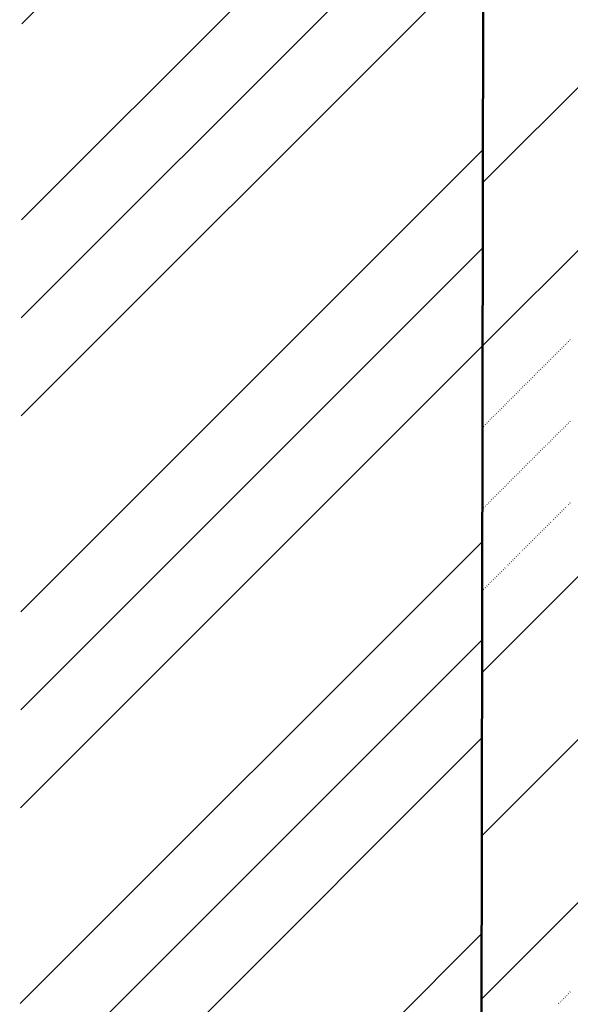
# Model space of a CAD drawing. Header units: millimetres. Extents: x 0 to 1260, y 0 to 297.
# Tile 4 of 104: x 39 to 45, y 114 to 125. Entities that reach past the tile are written whole.
import ezdxf

# ---------------------------------------------------------------- set-up
doc = ezdxf.new("R2010")
doc.units = ezdxf.units.MM
for name, pattern in [('K5LT32802', [0]), ('K5LT32806', [0]), ('K5LT_BASIC', [0])]:
    doc.linetypes.add(name, pattern=pattern)
doc.layers.add('Системный слой', color=7, linetype='Continuous')

# ---------------------------------------------------------------- blocks, each defined once
blk = doc.blocks.new('U86')
at = {"layer": 'Системный слой', "color": 7, "linetype": 'K5LT32802', "lineweight": 9}
for p, q in [((43.892, 116.209), (63.438, 135.756)), ((43.894, 117.98), (61.67, 135.756)), ((43.9, 121.52), (58.135, 135.756)), ((43.902, 123.291), (56.367, 135.756)), ((43.889, 114.439), (63.916, 134.466))]:
    blk.add_line(p, q, dxfattribs=at)
at = {"layer": 'Системный слой', "color": 7, "linetype": 'K5LT32806', "lineweight": 18}
for p, q in [((44.759, 121.496), (44.762, 121.499)), ((44.776, 121.513), (44.78, 121.517)), ((44.794, 121.531), (44.797, 121.535)), ((44.812, 121.549), (44.815, 121.552)), ((44.829, 121.566), (44.833, 121.57)), ((44.847, 121.584), (44.851, 121.588)), ((44.635, 121.372), (44.638, 121.375)), ((44.653, 121.39), (44.656, 121.393)), ((44.67, 121.407), (44.674, 121.411)), ((44.688, 121.425), (44.691, 121.428)), ((44.706, 121.443), (44.709, 121.446)), ((44.723, 121.46), (44.727, 121.464)), ((44.741, 121.478), (44.744, 121.481)), ((44.529, 121.266), (44.532, 121.269)), ((44.546, 121.283), (44.55, 121.287)), ((44.564, 121.301), (44.568, 121.305)), ((44.582, 121.319), (44.585, 121.322)), ((44.6, 121.337), (44.603, 121.34)), ((44.617, 121.354), (44.621, 121.358)), ((44.423, 121.16), (44.426, 121.163)), ((44.44, 121.177), (44.444, 121.181)), ((44.458, 121.195), (44.462, 121.199)), ((44.476, 121.213), (44.479, 121.216)), ((44.493, 121.23), (44.497, 121.234)), ((44.511, 121.248), (44.515, 121.252)), ((44.317, 121.054), (44.32, 121.057)), ((44.334, 121.071), (44.338, 121.075)), ((44.352, 121.089), (44.356, 121.093)), ((44.37, 121.107), (44.373, 121.11)), ((44.387, 121.124), (44.391, 121.128)), ((44.405, 121.142), (44.409, 121.146)), ((44.211, 120.948), (44.214, 120.951)), ((44.228, 120.965), (44.232, 120.969)), ((44.246, 120.983), (44.249, 120.987)), ((44.264, 121.001), (44.267, 121.004)), ((44.281, 121.018), (44.285, 121.022)), ((44.299, 121.036), (44.303, 121.04)), ((44.105, 120.842), (44.108, 120.845)), ((44.122, 120.859), (44.126, 120.863)), ((44.14, 120.877), (44.143, 120.88)), ((44.158, 120.895), (44.161, 120.898)), ((44.175, 120.912), (44.179, 120.916)), ((44.193, 120.93), (44.196, 120.933)), ((43.998, 120.735), (44.002, 120.739)), ((44.016, 120.753), (44.02, 120.757)), ((44.034, 120.771), (44.037, 120.774)), ((44.051, 120.789), (44.055, 120.792)), ((44.069, 120.806), (44.073, 120.81)), ((44.087, 120.824), (44.09, 120.827)), ((43.91, 120.647), (43.914, 120.651)), ((43.928, 120.665), (43.931, 120.668)), ((43.945, 120.682), (43.949, 120.686)), ((43.963, 120.7), (43.967, 120.704)), ((43.981, 120.718), (43.984, 120.721)), ((44.776, 120.629), (44.78, 120.633)), ((44.794, 120.647), (44.797, 120.651)), ((44.812, 120.665), (44.815, 120.668)), ((44.829, 120.682), (44.833, 120.686)), ((44.847, 120.7), (44.851, 120.704)), ((44.67, 120.523), (44.674, 120.527)), ((44.688, 120.541), (44.691, 120.545)), ((44.706, 120.559), (44.709, 120.562)), ((44.723, 120.576), (44.727, 120.58)), ((44.741, 120.594), (44.744, 120.598)), ((44.759, 120.612), (44.762, 120.615)), ((44.564, 120.417), (44.568, 120.421)), ((44.582, 120.435), (44.585, 120.438)), ((44.6, 120.453), (44.603, 120.456)), ((44.617, 120.47), (44.621, 120.474)), ((44.635, 120.488), (44.638, 120.492)), ((44.653, 120.506), (44.656, 120.509)), ((44.458, 120.311), (44.462, 120.315)), ((44.476, 120.329), (44.479, 120.332)), ((44.493, 120.347), (44.497, 120.35)), ((44.511, 120.364), (44.515, 120.368)), ((44.529, 120.382), (44.532, 120.385)), ((44.546, 120.4), (44.55, 120.403)), ((44.352, 120.205), (44.356, 120.209)), ((44.37, 120.223), (44.373, 120.226)), ((44.387, 120.241), (44.391, 120.244)), ((44.405, 120.258), (44.409, 120.262)), ((44.423, 120.276), (44.426, 120.279)), ((44.44, 120.294), (44.444, 120.297)), ((44.246, 120.099), (44.249, 120.103)), ((44.264, 120.117), (44.267, 120.12)), ((44.281, 120.134), (44.285, 120.138)), ((44.299, 120.152), (44.303, 120.156)), ((44.317, 120.17), (44.32, 120.173)), ((44.334, 120.187), (44.338, 120.191)), ((44.14, 119.993), (44.143, 119.997)), ((44.158, 120.011), (44.161, 120.014)), ((44.175, 120.028), (44.179, 120.032)), ((44.193, 120.046), (44.196, 120.05)), ((44.211, 120.064), (44.214, 120.067)), ((44.228, 120.081), (44.232, 120.085)), ((44.034, 119.887), (44.037, 119.89)), ((44.051, 119.905), (44.055, 119.908)), ((44.069, 119.922), (44.073, 119.926)), ((44.087, 119.94), (44.09, 119.944)), ((44.105, 119.958), (44.108, 119.961)), ((44.122, 119.975), (44.126, 119.979)), ((43.928, 119.781), (43.931, 119.784)), ((43.945, 119.799), (43.949, 119.802)), ((43.963, 119.816), (43.967, 119.82)), ((43.981, 119.834), (43.984, 119.837)), ((43.998, 119.852), (44.002, 119.855)), ((44.016, 119.869), (44.02, 119.873)), ((44.812, 119.781), (44.815, 119.784)), ((44.829, 119.799), (44.833, 119.802)), ((44.847, 119.816), (44.851, 119.82)), ((43.91, 119.763), (43.914, 119.767)), ((44.706, 119.675), (44.709, 119.678)), ((44.723, 119.692), (44.727, 119.696)), ((44.741, 119.71), (44.744, 119.714)), ((44.759, 119.728), (44.762, 119.731)), ((44.776, 119.746), (44.78, 119.749)), ((44.794, 119.763), (44.797, 119.767)), ((44.6, 119.569), (44.603, 119.572)), ((44.617, 119.586), (44.621, 119.59)), ((44.635, 119.604), (44.638, 119.608)), ((44.653, 119.622), (44.656, 119.625)), ((44.67, 119.639), (44.674, 119.643)), ((44.688, 119.657), (44.691, 119.661)), ((44.493, 119.463), (44.497, 119.466)), ((44.511, 119.48), (44.515, 119.484)), ((44.529, 119.498), (44.532, 119.502)), ((44.546, 119.516), (44.55, 119.519)), ((44.564, 119.533), (44.568, 119.537)), ((44.582, 119.551), (44.585, 119.555)), ((44.387, 119.357), (44.391, 119.36)), ((44.405, 119.374), (44.409, 119.378)), ((44.423, 119.392), (44.426, 119.396)), ((44.44, 119.41), (44.444, 119.413)), ((44.458, 119.427), (44.462, 119.431)), ((44.476, 119.445), (44.479, 119.449)), ((44.281, 119.251), (44.285, 119.254)), ((44.299, 119.268), (44.303, 119.272)), ((44.317, 119.286), (44.32, 119.289)), ((44.334, 119.304), (44.338, 119.307)), ((44.352, 119.321), (44.356, 119.325)), ((44.37, 119.339), (44.373, 119.342)), ((44.175, 119.144), (44.179, 119.148)), ((44.193, 119.162), (44.196, 119.166)), ((44.211, 119.18), (44.214, 119.183)), ((44.228, 119.198), (44.232, 119.201)), ((44.246, 119.215), (44.249, 119.219)), ((44.264, 119.233), (44.267, 119.236)), ((44.069, 119.038), (44.073, 119.042)), ((44.087, 119.056), (44.09, 119.06)), ((44.105, 119.074), (44.108, 119.077)), ((44.122, 119.091), (44.126, 119.095)), ((44.14, 119.109), (44.143, 119.113)), ((44.158, 119.127), (44.161, 119.13)), ((43.963, 118.932), (43.967, 118.936)), ((43.981, 118.95), (43.984, 118.954)), ((43.998, 118.968), (44.002, 118.971)), ((44.016, 118.985), (44.02, 118.989)), ((44.034, 119.003), (44.037, 119.007)), ((44.051, 119.021), (44.055, 119.024)), ((43.896, 118.865), (43.896, 118.865)), ((43.91, 118.879), (43.914, 118.883)), ((43.928, 118.897), (43.931, 118.901)), ((43.945, 118.915), (43.949, 118.918)), ((44.776, 114.442), (44.78, 114.446)), ((44.794, 114.46), (44.797, 114.463)), ((44.812, 114.478), (44.815, 114.481)), ((44.829, 114.495), (44.833, 114.499)), ((44.847, 114.513), (44.851, 114.516)), ((44.723, 114.389), (44.727, 114.393)), ((44.741, 114.407), (44.744, 114.41)), ((44.759, 114.425), (44.762, 114.428))]:
    blk.add_line(p, q, dxfattribs=at)
blk = doc.blocks.new('U88')
at = {"layer": 'Системный слой', "color": 7, "linetype": 'K5LT32802', "lineweight": 9}
for p, q in [((38.905, 125.011), (43.912, 130.018)), ((38.902, 122.886), (43.909, 127.894)), ((38.9, 121.824), (43.907, 126.832)), ((38.898, 120.762), (43.906, 125.769)), ((38.895, 118.637), (43.903, 123.645)), ((38.894, 117.575), (43.901, 122.583)), ((38.892, 116.513), (43.9, 121.52)), ((38.889, 114.389), (43.896, 119.396)), ((38.887, 113.326), (43.895, 118.334)), ((38.886, 112.264), (43.893, 117.271)), ((38.883, 110.14), (43.89, 115.147))]:
    blk.add_line(p, q, dxfattribs=at)

msp = doc.modelspace()

# ---------------------------------------------------------------- linework, layer by layer
at = {"layer": 'Системный слой', "color": 7, "linetype": 'K5LT_BASIC', "lineweight": 50}
msp.add_line((43.92073, 135.75584), (43.88519, 111.86544), dxfattribs=at)

# ---------------------------------------------------------------- block references
at = {"layer": 'Системный слой'}
for name in ['U88', 'U86']:
    msp.add_blockref(name, (0, 0), dxfattribs=at)

doc.saveas('drawing.dxf')
